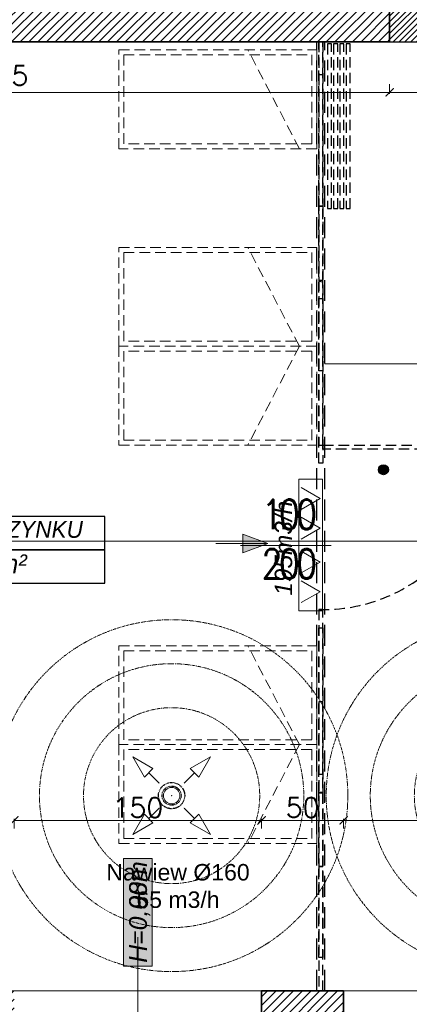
# Model space of a CAD drawing. Header units: millimetres. Extents: x -740 to 33545, y -26688 to 22494.
# Tile 84 of 256: x 9192 to 9429, y 9775 to 10373. Entities that reach past the tile are written whole.
import ezdxf
from ezdxf.lldxf.tags import DXFTag

# ---------------------------------------------------------------- set-up
doc = ezdxf.new("R2010")
doc.units = ezdxf.units.MM
doc.header["$MEASUREMENT"] = 0
for name, pattern in [('CENTERX2', [101.6, 63.5, -12.7, 12.7, -12.7]), ('DASHDOT', [1, 0.5, -0.25, 0, -0.25]), ('DASHED2', [9.525, 6.35, -3.175]), ('DIVIDE2', [0.625, 0.25, -0.125, 0, -0.125, 0, -0.125])]:
    doc.linetypes.add(name, pattern=pattern)
doc.layers.get('Defpoints').update_dxf_attribs({"color": 252})
for name, color, linetype, lineweight in [('## went', 20, 'DIVIDE2', 15), ('_IS_EKO_opis', 7, 'Continuous', 18), ('_IS_EKO_Text_Konstrukcji', 7, 'Continuous', 15), ('_IS_EKO_transfer', 5, 'Continuous', 15), ('_IS_Nawiew', 5, 'Continuous', 20), ('A_istniejące ściany', 252, 'Continuous', 35), ('A_opisy', 252, 'Continuous', 15), ('A_wyposażenie', 252, 'Continuous', 9), ('l. przekrojowa', 252, 'Continuous', 30), ('l.wypełnien', 252, 'Continuous', 5), ('Nowe_820-G Rysunki Obrazki_Nr_pióra__1', 252, 'Continuous', 13), ('wymiarowanie', 252, 'Continuous', 9)]:
    doc.layers.add(name, color=color, linetype=linetype, lineweight=lineweight)
doc.layers.add('## went NIEWID', color=51, linetype='DASHDOT', lineweight=15, plot=False)
for name, color, linetype in [('_I_EKO_PODKLAD 3', 252, 'Continuous'), ('_IS_EKO_Opis_Wentylacja', 7, 'CENTERX2'), ('tabelki opis', 252, 'Continuous')]:
    doc.layers.add(name, color=color, linetype=linetype)
doc.styles.add('1-100', font='simplex.shx', dxfattribs={"width": 0.8, "height": 15})
doc.styles.add('Arial', font='arial.ttf')
doc.styles.add('ARIALL', font='GOTHIC.TTF', dxfattribs={"height": 40})
doc.styles.add('styl2', font='simplex.shx')
tags = doc.linetypes.add('SOLID', pattern=[10, 10, 0]).pattern_tags.tags
tags[6:7] = [DXFTag(74, 4), DXFTag(75, 0), DXFTag(340, '0'), DXFTag(46, 0.0), DXFTag(50, 0.0), DXFTag(44, 0.0), DXFTag(45, 0.0)]
tags[4:5] = [DXFTag(74, 4), DXFTag(75, 0), DXFTag(340, '0'), DXFTag(46, 0.0), DXFTag(50, 0.0), DXFTag(44, 0.0), DXFTag(45, 0.0)]
doc.dimstyles.new('Skala 1-50', dxfattribs={"dimtxt": 12, "dimasz": 5, "dimexe": 1, "dimexo": 1, "dimgap": 1.5, "dimtad": 1, "dimdec": 1, "dimrnd": 0.5, "dimtxsty": 'styl2', "dimblk": 'ARCHTICK', "dimcen": 5, "dimadec": 0, "dimazin": 0, "dimtfac": 1, "dimtdec": 1, "dimtmove": 1, "dimatfit": 3, "dimldrblk": 'ARCHTICK', "dimfxl": 0, "dimlwd": -1, "dimlwe": -1, "dimarcsym": 0})

# ---------------------------------------------------------------- blocks, each defined once
blk = doc.blocks.new('_ArchTick')
at = {"color": 0, "linetype": 'ByBlock', "const_width": 0.15}
blk.add_lwpolyline([(-0.5, -0.5), (0.5, 0.5)], dxfattribs=at)
blk = doc.blocks.new('*D2227')
at = {"layer": 'Defpoints', "color": 0}
for p in [(8932.19, 10064.95), (9995.19, 10064.95), (8932.19, 10055.97)]:
    blk.add_point(p, dxfattribs=at)
at = {"layer": 'wymiarowanie', "color": 0}
for p, q in [((8932.19, 10060.97), (8932.19, 10054.97)), ((9995.19, 10060.97), (9995.19, 10054.97)), ((9995.19, 10055.97), (8932.19, 10055.97))]:
    blk.add_line(p, q, dxfattribs=at)
at = {"layer": 'wymiarowanie', "color": 0, "xscale": 5, "yscale": 5, "zscale": 5, "rotation": 180}
blk.add_blockref('_ArchTick', (8932.19, 10055.97), dxfattribs=at)
at = {"layer": 'wymiarowanie', "color": 0, "xscale": 5, "yscale": 5, "zscale": 5}
blk.add_blockref('_ArchTick', (9995.19, 10055.97), dxfattribs=at)
at = {"layer": 'wymiarowanie', "color": 0, "insert": (9463.69, 10063.77), "char_height": 12, "attachment_point": 5, "style": 'styl2'}
blk.add_mtext('1063', dxfattribs=at)
blk = doc.blocks.new('*D2623')
at = {"layer": 'Defpoints', "color": 0}
for p in [(8932.19, 10359.34), (9416.72, 10359.34), (9416.72, 10328.56)]:
    blk.add_point(p, dxfattribs=at)
at = {"layer": 'wymiarowanie', "color": 0}
for p, q in [((8932.19, 10333.56), (8932.19, 10327.56)), ((9416.72, 10333.56), (9416.72, 10327.56)), ((8932.19, 10328.56), (9416.72, 10328.56))]:
    blk.add_line(p, q, dxfattribs=at)
at = {"layer": 'wymiarowanie', "color": 0, "xscale": 5, "yscale": 5, "zscale": 5, "rotation": 180}
blk.add_blockref('_ArchTick', (8932.19, 10328.56), dxfattribs=at)
at = {"layer": 'wymiarowanie', "color": 0, "xscale": 5, "yscale": 5, "zscale": 5}
blk.add_blockref('_ArchTick', (9416.72, 10328.56), dxfattribs=at)
at = {"layer": 'wymiarowanie', "color": 0, "insert": (9174.45, 10336.91), "char_height": 12, "attachment_point": 5, "style": 'styl2'}
blk.add_mtext('484,5', dxfattribs=at)
blk = doc.blocks.new('*D2624')
at = {"layer": 'Defpoints', "color": 0}
for p in [(9416.72, 10359.34), (9506.72, 10359.34), (9506.72, 10328.56)]:
    blk.add_point(p, dxfattribs=at)
at = {"layer": 'wymiarowanie', "color": 0}
for p, q in [((9416.72, 10333.56), (9416.72, 10327.56)), ((9506.72, 10333.56), (9506.72, 10327.56)), ((9416.72, 10328.56), (9506.72, 10328.56))]:
    blk.add_line(p, q, dxfattribs=at)
at = {"layer": 'wymiarowanie', "color": 0, "xscale": 5, "yscale": 5, "zscale": 5, "rotation": 180}
blk.add_blockref('_ArchTick', (9416.72, 10328.56), dxfattribs=at)
at = {"layer": 'wymiarowanie', "color": 0, "xscale": 5, "yscale": 5, "zscale": 5}
blk.add_blockref('_ArchTick', (9506.72, 10328.56), dxfattribs=at)
at = {"layer": 'wymiarowanie', "color": 0, "insert": (9461.72, 10336.36), "char_height": 12, "attachment_point": 5, "style": 'styl2'}
blk.add_mtext('90', dxfattribs=at)
blk = doc.blocks.new('*D2646')
at = {"layer": 'Defpoints', "color": 0}
for p in [(9339.01, 9886.31), (9189.01, 9782.76), (9339.01, 9782.76)]:
    blk.add_point(p, dxfattribs=at)
at = {"layer": 'wymiarowanie', "color": 0}
for p, q in [((9189.01, 9881.31), (9189.01, 9887.31)), ((9339.01, 9881.31), (9339.01, 9887.31)), ((9189.01, 9886.31), (9339.01, 9886.31))]:
    blk.add_line(p, q, dxfattribs=at)
at = {"layer": 'wymiarowanie', "color": 0, "xscale": 5, "yscale": 5, "zscale": 5, "rotation": 180}
blk.add_blockref('_ArchTick', (9189.01, 9886.31), dxfattribs=at)
at = {"layer": 'wymiarowanie', "color": 0, "xscale": 5, "yscale": 5, "zscale": 5}
blk.add_blockref('_ArchTick', (9339.01, 9886.31), dxfattribs=at)
at = {"layer": 'wymiarowanie', "color": 0, "insert": (9264.01, 9894.11), "char_height": 12, "attachment_point": 5, "style": 'styl2'}
blk.add_mtext('150', dxfattribs=at)
blk = doc.blocks.new('*D2647')
at = {"layer": 'Defpoints', "color": 0}
for p in [(9388.82, 9886.31), (9339.01, 9782.76), (9388.82, 9782.76)]:
    blk.add_point(p, dxfattribs=at)
at = {"layer": 'wymiarowanie', "color": 0}
for p, q in [((9339.01, 9881.31), (9339.01, 9887.31)), ((9388.82, 9881.31), (9388.82, 9887.31)), ((9339.01, 9886.31), (9388.82, 9886.31))]:
    blk.add_line(p, q, dxfattribs=at)
at = {"layer": 'wymiarowanie', "color": 0, "xscale": 5, "yscale": 5, "zscale": 5, "rotation": 180}
blk.add_blockref('_ArchTick', (9339.01, 9886.31), dxfattribs=at)
at = {"layer": 'wymiarowanie', "color": 0, "xscale": 5, "yscale": 5, "zscale": 5}
blk.add_blockref('_ArchTick', (9388.82, 9886.31), dxfattribs=at)
at = {"layer": 'wymiarowanie', "color": 0, "insert": (9363.92, 9894.11), "char_height": 12, "attachment_point": 5, "style": 'styl2'}
blk.add_mtext('50', dxfattribs=at)
blk = doc.blocks.new('*D2648')
at = {"layer": 'Defpoints', "color": 0}
for p in [(9538.82, 9886.31), (9388.82, 9782.76), (9538.82, 9782.76)]:
    blk.add_point(p, dxfattribs=at)
at = {"layer": 'wymiarowanie', "color": 0}
for p, q in [((9388.82, 9881.31), (9388.82, 9887.31)), ((9538.82, 9881.31), (9538.82, 9887.31)), ((9388.82, 9886.31), (9538.82, 9886.31))]:
    blk.add_line(p, q, dxfattribs=at)
at = {"layer": 'wymiarowanie', "color": 0, "xscale": 5, "yscale": 5, "zscale": 5, "rotation": 180}
blk.add_blockref('_ArchTick', (9388.82, 9886.31), dxfattribs=at)
at = {"layer": 'wymiarowanie', "color": 0, "xscale": 5, "yscale": 5, "zscale": 5}
blk.add_blockref('_ArchTick', (9538.82, 9886.31), dxfattribs=at)
at = {"layer": 'wymiarowanie', "color": 0, "insert": (9463.82, 9894.11), "char_height": 12, "attachment_point": 5, "style": 'styl2'}
blk.add_mtext('150', dxfattribs=at)
blk = doc.blocks.new('erdrrer')
at = {"layer": '## went', "color": 5, "linetype": 'Continuous', "lineweight": 15}
for p, q in [((341343.16, 163325.05), (341331.68, 163331.67)), ((341331.68, 163331.67), (341338.31, 163320.2)), ((341331.68, 163331.67), (341338.31, 163320.2)), ((341364.32, 163325.05), (341375.8, 163331.67)), ((341375.8, 163331.67), (341369.17, 163320.2)), ((341375.8, 163331.67), (341369.17, 163320.2)), ((341338.31, 163320.2), (341343.16, 163325.05)), ((341338.31, 163320.2), (341343.16, 163325.05)), ((341369.17, 163320.2), (341364.32, 163325.05)), ((341369.17, 163320.2), (341364.32, 163325.05)), ((341346.65, 163316.7), (341340.73, 163322.62)), ((341360.83, 163316.7), (341366.75, 163322.62)), ((341346.82, 163316.53), (341346.82, 163316.53)), ((341346.65, 163302.53), (341340.73, 163296.61)), ((341346.82, 163302.7), (341346.82, 163302.7)), ((341360.66, 163302.7), (341360.66, 163302.7)), ((341360.83, 163302.53), (341366.75, 163296.61)), ((341338.31, 163299.03), (341331.68, 163287.56)), ((341343.16, 163294.18), (341338.31, 163299.03)), ((341343.16, 163294.18), (341338.31, 163299.03)), ((341364.32, 163294.18), (341369.17, 163299.03)), ((341364.32, 163294.18), (341369.17, 163299.03)), ((341369.17, 163299.03), (341375.8, 163287.56)), ((341331.68, 163287.56), (341343.16, 163294.18)), ((341331.68, 163287.56), (341343.16, 163294.18)), ((341375.8, 163287.56), (341364.32, 163294.18)), ((341375.8, 163287.56), (341364.32, 163294.18))]:
    blk.add_line(p, q, dxfattribs=at)
at = {"layer": '## went', "color": 5, "linetype": 'Continuous', "const_width": 0.0165}
for points in [[(341331.68, 163331.67), (341338.31, 163320.2), (341343.16, 163325.05)], [(341375.8, 163331.67), (341369.17, 163320.2), (341364.32, 163325.05)], [(341331.68, 163287.56), (341343.16, 163294.18), (341338.31, 163299.03)], [(341375.8, 163287.56), (341364.32, 163294.18), (341369.17, 163299.03)]]:
    blk.add_lwpolyline(points, close=True, dxfattribs=at)
at = {"layer": '## went', "color": 5, "lineweight": 30}
for radius in [7.45, 5.44]:
    blk.add_circle((341353.74, 163309.62), radius, dxfattribs=at)
at = {"layer": '## went', "color": 5, "lineweight": 15}
blk.add_point((341353.74, 163309.62), dxfattribs=at)
blk.add_point((341353.74, 163309.62), dxfattribs=at)
at = {"layer": '## went NIEWID'}
for radius in [100, 75, 50]:
    blk.add_circle((341353.74, 163309.62), radius, dxfattribs=at)

msp = doc.modelspace()

# ---------------------------------------------------------------- hatches: boundary and pattern name
at = {"layer": '_I_EKO_PODKLAD 3', "linetype": 'Continuous'}
msp.add_hatch(color=256, dxfattribs=at).paths.add_polyline_path([(9412.99, 10096.3, 1), (9412.99, 10102.3, 1)])
msp.add_hatch(color=256, dxfattribs=at).paths.add_polyline_path([(9412.99, 10096.3, 1), (9412.99, 10102.3, 1)])
at = {"layer": '_IS_EKO_opis'}
for points in [[(9327.61, 10060.15), (9327.61, 10054.52), (9342.91, 10054.52)], [(9327.61, 10054.52), (9327.61, 10048.88), (9342.91, 10054.52)]]:
    msp.add_hatch(color=256, dxfattribs=at).paths.add_polyline_path(points)
at = {"layer": 'A_opisy', "ltscale": 0.3}
msp.add_hatch(color=256, dxfattribs=at).paths.add_polyline_path([(9255.24, 9797.7), (9255.24, 9863.16), (9272.77, 9863.16), (9272.77, 9797.7)])
msp.add_hatch(color=256, dxfattribs=at).paths.add_polyline_path([(9255.24, 9797.7), (9255.24, 9863.16), (9272.77, 9863.16), (9272.77, 9797.7)])
msp.add_hatch(color=256, dxfattribs=at).paths.add_polyline_path([(9255.24, 9797.7), (9255.24, 9863.16), (9272.77, 9863.16), (9272.77, 9797.7)])
msp.add_hatch(color=256, dxfattribs=at).paths.add_polyline_path([(9255.24, 9797.7), (9255.24, 9863.16), (9272.77, 9863.16), (9272.77, 9797.7)])
at = {"layer": 'l.wypełnien'}
h = msp.add_hatch(dxfattribs=at)
h.set_pattern_fill('ANSI31', color=256, scale=30, style=0)
h.paths.add_polyline_path([(8887.19, 10284.84), (8887.19, 10539.8), (8932.19, 10539.8), (8932.19, 10402.52), (9059.57, 10402.52), (9368.19, 10402.52), (9394.23, 10402.52), (9416.72, 10402.52), (9416.72, 10359.34), (9405.31, 10359.34), (9376.25, 10359.34), (8932.19, 10359.34), (8932.19, 10284.84)])
h.paths.add_polyline_path([(9871.19, 10801.99), (9871.19, 10791.99), (9878.23, 10791.99), (9890.23, 10791.99), (10052.23, 10791.99), (10052.23, 10564.52), (10066.23, 10564.52), (10066.23, 10706), (10066.23, 10711.93), (10066.23, 10711.98), (10066.23, 10728.73), (10066.23, 10765.23), (10066.23, 10776), (10066.23, 10781.93), (10066.23, 10781.98), (10066.23, 10781.93), (10066.23, 10776), (10066.22, 10776), (10066.23, 10781.93), (10066.23, 10781.98), (10066.23, 10791.99), (10125.49, 10791.99), (10125.49, 10808.08), (10125.49, 10819.93), (10125.49, 10834.32), (10058.81, 10834.32), (9924.19, 10834.32), (9924.19, 10862.32), (9879.19, 10862.32), (9879.19, 10834.32), (9871.19, 10834.32), (9871.19, 10801.99)])
h.paths.add_polyline_path([(9570.47, 10794.52), (9731.23, 10794.52), (9731.23, 10731.52), (9748.23, 10731.52), (9748.23, 10793.99), (9768.19, 10793.99), (9768.19, 10801.99), (9781.19, 10801.99), (9781.19, 10834.32), (9769.78, 10834.32), (9645.19, 10834.32), (9645.19, 10833.52), (9604.19, 10833.52), (9570.47, 10833.52)])
h.paths.add_polyline_path([(9394.23, 10794.52), (9428.47, 10794.52), (9428.47, 10833.52), (9388.19, 10833.52), (9388.19, 10794.52), (9394.23, 10794.52)])
h.paths.add_polyline_path([(9428.47, 10794.52), (9428.47, 10833.52), (9448.47, 10833.52), (9448.47, 10794.52)])
h.paths.add_polyline_path([(9550.47, 10794.52), (9570.47, 10794.52), (9570.47, 10833.52), (9550.47, 10833.52)])
h.paths.add_polyline_path([(9368.19, 10794.52), (9388.19, 10794.52), (9388.19, 10833.52), (9368.19, 10833.52)])
h.paths.add_polyline_path([(9604.19, 10833.52), (9604.19, 10849.32), (9645.19, 10849.32), (9645.19, 10833.52)])
h.paths.add_polyline_path([(9368.19, 10422.52), (9368.19, 10402.52), (9394.23, 10402.52), (9394.23, 10422.52)])
h.paths.add_polyline_path([(9368.19, 10774.52), (9394.23, 10774.52), (9394.23, 10794.52), (9368.19, 10794.52)])
h = msp.add_hatch(dxfattribs=at)
h.set_pattern_fill('ANSI31', color=256, scale=20, style=0)
h.paths.add_polyline_path([(9416.72, 10402.52), (9416.72, 10359.34), (9506.72, 10359.34), (9506.72, 10402.52), (9417.07, 10402.52)])
h = msp.add_hatch(dxfattribs=at)
h.set_pattern_fill('ANSI31', color=256, scale=30, style=0)
h.paths.add_polyline_path([(8887.19, 10131.59), (8887.19, 9739.58), (8988.77, 9739.58), (8988.77, 9782.76), (8932.19, 9782.76), (8932.19, 10131.59), (8913.43, 10131.59), (8902.43, 10131.59)])
h.paths.add_polyline_path([(10184.83, 9782.76), (10254.19, 9782.76), (10254.19, 9762.76), (10279.59, 9762.76), (10279.59, 9782.76), (10294.77, 9782.76), (10294.77, 9739.58), (10184.83, 9739.58)])
h.paths.add_polyline_path([(9635.2, 9739.58), (9635.2, 9782.76), (9538.82, 9782.76), (9538.82, 9739.58)])
h.paths.add_polyline_path([(9189.01, 9739.58), (9189.01, 9782.76), (9138.77, 9782.76), (9138.77, 9739.58)])
h.paths.add_polyline_path([(9835.02, 9739.58), (9835.02, 9782.76), (9785.2, 9782.76), (9785.2, 9739.58)])
h.paths.add_polyline_path([(10034.83, 9739.58), (10034.83, 9782.76), (9985.02, 9782.76), (9985.02, 9739.58)])
h.paths.add_polyline_path([(9388.82, 9739.58), (9388.82, 9782.76), (9339.01, 9782.76), (9339.01, 9739.58)])
h.paths.add_polyline_path([(10301.6, 9739.58), (10314.77, 9739.58), (10314.77, 9782.76), (10294.77, 9782.76), (10294.77, 9739.58)])
h.paths.add_polyline_path([(10254.19, 9762.76), (10279.59, 9762.76), (10279.59, 9782.76), (10254.19, 9782.76)])

# ---------------------------------------------------------------- linework, layer by layer
at = {"layer": '_I_EKO_PODKLAD 3', "linetype": 'DASHED2', "ltscale": 2}
for p, q in [((9372.5, 9782.76), (9372.5, 10359.34)), ((9372.5, 9782.76), (9372.5, 10359.34)), ((9377.5, 9782.76), (9377.5, 10359.34)), ((9377.5, 9782.76), (9377.5, 10359.34))]:
    msp.add_line(p, q, dxfattribs=at)
at = {"layer": '_I_EKO_PODKLAD 3', "linetype": 'DASHED2'}
for points in [[(9376.25, 10213.36), (9376.25, 10359.34), (9373.75, 10359.35), (9373.75, 10213.81), (9376.25, 10213.36)], [(9381.51, 10257.93), (9381.51, 10357.93), (9379.01, 10357.93), (9379.01, 10257.93), (9381.51, 10257.93)], [(9385.26, 10257.93), (9385.26, 10357.93), (9382.76, 10357.93), (9382.76, 10257.93), (9385.26, 10257.93)], [(9389.01, 10257.93), (9389.01, 10357.93), (9386.51, 10357.93), (9386.51, 10257.93), (9389.01, 10257.93)], [(9392.76, 10257.93), (9392.76, 10357.93), (9390.26, 10357.93), (9390.26, 10257.93), (9392.76, 10257.93)], [(9376.25, 10213.36), (9376.25, 10339.12), (9373.75, 10339.12), (9373.75, 10213.81), (9376.25, 10213.36)], [(9376.25, 10114.34), (9376.25, 10214.34), (9373.75, 10214.34), (9373.75, 10114.34), (9376.25, 10114.34)], [(9376.25, 10114.34), (9376.25, 10214.34), (9373.75, 10214.34), (9373.75, 10114.34), (9376.25, 10114.34)], [(9476.25, 10111.84), (9376.25, 10111.84), (9376.25, 10114.34), (9476.25, 10114.34), (9476.25, 10111.84)], [(9476.25, 10111.84), (9376.25, 10111.84), (9376.25, 10114.34), (9476.25, 10114.34), (9476.25, 10111.84)], [(9376.25, 9914.34), (9376.25, 10014.34), (9373.75, 10014.34), (9373.75, 9914.34), (9376.25, 9914.34)], [(9376.25, 9858.34), (9376.25, 9958.34), (9373.75, 9958.34), (9373.75, 9858.34), (9376.25, 9858.34)], [(9376.25, 9858.34), (9376.25, 9958.34), (9373.75, 9958.34), (9373.75, 9858.34), (9376.25, 9858.34)], [(9376.25, 9782.76), (9376.25, 9858.34), (9373.75, 9858.34), (9373.75, 9782.76)], [(9376.25, 9782.76), (9376.25, 9858.34), (9373.75, 9858.34), (9373.75, 9782.76)]]:
    msp.add_lwpolyline(points, dxfattribs=at)
at = {"layer": '_I_EKO_PODKLAD 3', "color": 252, "linetype": 'DASHED2'}
for points in [[(9376.25, 10359.34), (9376.25, 10259.34), (9373.75, 10259.34), (9373.75, 10359.34), (9376.25, 10359.34)], [(9376.25, 10359.34), (9376.25, 10259.34), (9373.75, 10259.34), (9373.75, 10359.34), (9376.25, 10359.34)], [(9376.25, 10259.34), (9376.25, 10159.34), (9373.75, 10159.34), (9373.75, 10259.34), (9376.25, 10259.34)], [(9376.25, 10259.34), (9376.25, 10159.34), (9373.75, 10159.34), (9373.75, 10259.34), (9376.25, 10259.34)], [(9376.25, 10203.34), (9376.25, 10103.34), (9373.75, 10103.34), (9373.75, 10203.34), (9376.25, 10203.34)], [(9376.25, 10003.34), (9376.25, 9903.34), (9373.75, 9903.34), (9373.75, 10003.34), (9376.25, 10003.34)], [(9376.25, 10003.34), (9376.25, 9903.34), (9373.75, 9903.34), (9373.75, 10003.34), (9376.25, 10003.34)], [(9376.25, 9902.99), (9376.25, 9802.99), (9373.75, 9802.99), (9373.75, 9902.99), (9376.25, 9902.99)], [(9376.25, 9902.99), (9376.25, 9802.99), (9373.75, 9802.99), (9373.75, 9902.99), (9376.25, 9902.99)]]:
    msp.add_lwpolyline(points, dxfattribs=at)
at = {"layer": '_I_EKO_PODKLAD 3', "linetype": 'Continuous'}
msp.add_circle((9412.99, 10099.3), 3, dxfattribs=at)
msp.add_circle((9412.99, 10099.3), 3, dxfattribs=at)
at = {"layer": '_I_EKO_PODKLAD 3', "linetype": 'DASHED2'}
msp.add_arc((9376.25, 10114.34), 100, 268.56746, 0.50373, dxfattribs=at)
msp.add_arc((9376.25, 10114.34), 100, 268.56746, 0.50373, dxfattribs=at)
at = {"layer": '_IS_EKO_opis'}
for p, q in [((9327.61, 10060.15), (9327.61, 10054.52)), ((9342.91, 10054.52), (9327.61, 10060.15)), ((9311.32, 10054.52), (9342.91, 10054.52)), ((9342.91, 10054.52), (9327.61, 10048.88)), ((9327.61, 10048.88), (9327.61, 10054.52))]:
    msp.add_line(p, q, dxfattribs=at)
at = {"layer": '_IS_EKO_transfer', "color": 5, "lineweight": 15, "ltscale": 5}
for p, q in [((9363.13, 10088.54), (9374.65, 10081.89)), ((9363.13, 10075.24), (9374.65, 10081.89)), ((9363.13, 10070.51), (9374.65, 10063.86)), ((9363.13, 10057.21), (9374.65, 10063.86)), ((9363.13, 10049.91), (9374.65, 10043.26)), ((9363.13, 10036.6), (9374.65, 10043.26)), ((9363.13, 10031.88), (9374.65, 10025.22)), ((9363.13, 10018.57), (9374.65, 10025.22))]:
    msp.add_line(p, q, dxfattribs=at)
msp.add_lwpolyline([(9361.69, 10093.56), (9361.69, 10013.56), (9376.09, 10013.56), (9376.09, 10093.56)], close=True, dxfattribs=at)
at = {"layer": '_IS_Nawiew'}
msp.add_circle((9284.48, 9901.34), 5, dxfattribs=at)
at = {"layer": 'A_istniejące ściany', "ltscale": 15}
msp.add_lwpolyline([(9405.31, 10402.52), (9416.72, 10402.52), (9416.72, 10359.34), (9405.31, 10359.34)], dxfattribs=at)
at = {"layer": 'A_istniejące ściany'}
for points in [[(8932.19, 10359.34), (9405.31, 10359.34)], [(9388.82, 9782.76), (9339.01, 9782.76)], [(9339.01, 9782.76), (9339.01, 9739.58)], [(9388.82, 9739.58), (9388.82, 9782.76)]]:
    msp.add_lwpolyline(points, dxfattribs=at)
at = {"layer": 'A_opisy'}
msp.add_line((9264.01, 9681.91), (9264.01, 9815.38), dxfattribs=at)
at = {"layer": 'A_opisy', "ltscale": 0.3}
msp.add_lwpolyline([(9255.24, 9797.7), (9255.24, 9863.16), (9272.77, 9863.16), (9272.77, 9797.7)], close=True, dxfattribs=at)
msp.add_lwpolyline([(9255.24, 9797.7), (9255.24, 9863.16), (9272.77, 9863.16), (9272.77, 9797.7)], close=True, dxfattribs=at)
msp.add_lwpolyline([(9255.24, 9797.7), (9255.24, 9863.16), (9272.77, 9863.16), (9272.77, 9797.7)], close=True, dxfattribs=at)
msp.add_lwpolyline([(9255.24, 9797.7), (9255.24, 9863.16), (9272.77, 9863.16), (9272.77, 9797.7)], close=True, dxfattribs=at)
at = {"layer": 'A_wyposażenie', "linetype": 'DASHED2'}
for p, q in [((9361.97, 10294.34), (9330.74, 10354.34)), ((9361.97, 10294.34), (9330.74, 10354.34)), ((9361.97, 10174.34), (9330.74, 10234.34)), ((9361.97, 10174.34), (9330.74, 10234.34)), ((9361.97, 10174.34), (9330.74, 10114.34)), ((9361.97, 10174.34), (9330.74, 10114.34)), ((9361.97, 9932.34), (9330.74, 9992.34)), ((9361.97, 9932.34), (9330.74, 9992.34)), ((9361.97, 9932.34), (9330.74, 9872.34)), ((9361.97, 9932.34), (9330.74, 9872.34))]:
    msp.add_line(p, q, dxfattribs=at)
for points in [[(9372.5, 10354.34), (9372.5, 10294.34), (9252.5, 10294.34), (9252.5, 10354.34)], [(9372.5, 10354.34), (9372.5, 10294.34), (9252.5, 10294.34), (9252.5, 10354.34)], [(9369.5, 10351.34), (9369.5, 10297.34), (9255.5, 10297.34), (9255.5, 10351.34)], [(9369.5, 10351.34), (9369.5, 10297.34), (9255.5, 10297.34), (9255.5, 10351.34)], [(9372.5, 10234.34), (9372.5, 10174.34), (9252.5, 10174.34), (9252.5, 10234.34)], [(9372.5, 10234.34), (9372.5, 10174.34), (9252.5, 10174.34), (9252.5, 10234.34)], [(9369.5, 10231.34), (9369.5, 10177.34), (9255.5, 10177.34), (9255.5, 10231.34)], [(9369.5, 10231.34), (9369.5, 10177.34), (9255.5, 10177.34), (9255.5, 10231.34)], [(9372.5, 10114.34), (9372.5, 10174.34), (9252.5, 10174.34), (9252.5, 10114.34)], [(9372.5, 10114.34), (9372.5, 10174.34), (9252.5, 10174.34), (9252.5, 10114.34)], [(9369.5, 10117.34), (9369.5, 10171.34), (9255.5, 10171.34), (9255.5, 10117.34)], [(9369.5, 10117.34), (9369.5, 10171.34), (9255.5, 10171.34), (9255.5, 10117.34)], [(9372.5, 9992.34), (9372.5, 9932.34), (9252.5, 9932.34), (9252.5, 9992.34)], [(9372.5, 9992.34), (9372.5, 9932.34), (9252.5, 9932.34), (9252.5, 9992.34)], [(9369.5, 9989.34), (9369.5, 9935.34), (9255.5, 9935.34), (9255.5, 9989.34)], [(9369.5, 9989.34), (9369.5, 9935.34), (9255.5, 9935.34), (9255.5, 9989.34)], [(9372.5, 9872.34), (9372.5, 9932.34), (9252.5, 9932.34), (9252.5, 9872.34)], [(9372.5, 9872.34), (9372.5, 9932.34), (9252.5, 9932.34), (9252.5, 9872.34)], [(9369.5, 9875.34), (9369.5, 9929.34), (9255.5, 9929.34), (9255.5, 9875.34)], [(9369.5, 9875.34), (9369.5, 9929.34), (9255.5, 9929.34), (9255.5, 9875.34)]]:
    msp.add_lwpolyline(points, close=True, dxfattribs=at)
at = {"layer": 'l. przekrojowa'}
msp.add_lwpolyline([(9416.72, 10359.34), (9506.72, 10359.34), (9506.72, 10402.52), (9416.72, 10402.52)], close=True, dxfattribs=at)
at = {"layer": 'Nowe_820-G Rysunki Obrazki_Nr_pióra__1', "linetype": 'Continuous', "lineweight": 13}
for points in [[(9325.89, 10359.34), (9316.57, 10359.34)], [(9325.89, 10359.34), (9336.05, 10359.34)], [(9187.39, 9782.76), (9340.63, 9782.76)], [(9339.01, 9782.76), (9540.45, 9782.76)]]:
    msp.add_lwpolyline(points, dxfattribs=at)
at = {"layer": 'tabelki opis'}
for points in [[(9079.33, 10050.69), (9244.06, 10050.69), (9244.06, 10070.96), (9079.33, 10070.96), (9079.33, 10050.69)], [(9079.33, 10030.41), (9244.06, 10030.41), (9244.06, 10050.69), (9079.33, 10050.69), (9079.33, 10030.41)]]:
    msp.add_lwpolyline(points, dxfattribs=at)
at = {"layer": 'wymiarowanie'}
for p, q in [((9377.5, 10163.55), (9684.14, 10163.55)), ((9326.19, 10053.34), (9381.19, 10053.34))]:
    msp.add_line(p, q, dxfattribs=at)

# ---------------------------------------------------------------- block references
at = {"layer": '_IS_Nawiew', "xscale": 1.0688, "yscale": 1.0688, "zscale": 1.0688}
for p in [(-355554.4, -164643.98), (-355353.74, -164643.98)]:
    msp.add_blockref('erdrrer', p, dxfattribs=at)

# ---------------------------------------------------------------- texts
at = {"layer": '_IS_EKO_Opis_Wentylacja', "insert": (9288.35, 9846.42), "char_height": 10, "width": 108.1234, "attachment_point": 5, "style": 'Arial'}
msp.add_mtext('Nawiew %%C160 \\P65 m3/h', dxfattribs=at)
at = {"layer": '_IS_EKO_Text_Konstrukcji', "linetype": 'SOLID', "lineweight": 15, "insert": (9347.01, 10051.61), "char_height": 10.584, "attachment_point": 2, "rotation": 90}
msp.add_mtext('{\\fArial|b0|i1|c238|p34;195m3/h}', dxfattribs=at)
at = {"layer": 'A_opisy', "ltscale": 0.3, "char_height": 10.8, "width": 109.7533, "attachment_point": 1, "rotation": 90, "style": 'ARIALL'}
for s, insert in [('\\pi43.41246;{\\fArial|b0|i1|c238|p34;153}\\P\\pi43.29366;{\\fArial|b0|i1|c238|p34;175}', (9248.92, 9636.58)), ('{\\fArial|b0|i1|c238|p34;H=0,00m}', (9258.7, 9799.82)), ('{\\fArial|b0|i1|c238|p34;H=0,98m}', (9258.7, 9799.82))]:
    msp.add_mtext(s, dxfattribs=dict(at, insert=insert))
at = {"layer": 'tabelki opis', "attachment_point": 1}
for s, insert, char_height, width in [('\\pi14.38464;{\\fCentury Gothic|b0|i1|c238|p34;SALA WYPOCZYNKU}', (9079.33, 10068.2), 10.24, 164.736), ('{\\fCentury Gothic|b0|i1|c238|p34;25,38 m²}', (9135.79, 10047.92), 11.52, 68.7387)]:
    msp.add_mtext(s, dxfattribs=dict(at, insert=insert, char_height=char_height, width=width))
at = {"layer": 'wymiarowanie', "char_height": 12, "width": 621.5287, "attachment_point": 1}
for s, insert in [('\\pi11.65274;{\\fCentury Gothic|b0|i0|c238|p34;Warstwa tynkarska - wyprawa dekoracyjna z tynku silikonowego o strukturze }\\pi12.21674;{\\fCentury Gothic|b0|i0|c238|p34;baranka o uziarnieniu 1,5 lub 2mm; kolor wg NCS:S1002-G50Y}\\P\\pi419.66474;{\\fCentury Gothic|b0|i0|c238|p34;grubość styropianu 20cm}\\P\\pi621.52874;{\\fCentury Gothic|b0|i0|c238|p34; }', (5416.61, 10370.91)), ('\\pi452.88074;{\\fCentury Gothic|b0|i0|c238|p34;Parapety zewnętrzne}\\P\\pi223.76474;{\\fCentury Gothic|b0|i0|c238|p34; z blachy stalowej powlekanej w kolorze RAL 7016}', (5416.61, 10228.95)), ('\\pi463.76474;{\\fCentury Gothic|b0|i0|c238|p34;Obróbka cokołowa}\\P\\pi223.76474;{\\fCentury Gothic|b0|i0|c238|p34; z blachy stalowej powlekanej w kolorze RAL 7016}', (5416.61, 10130.15))]:
    msp.add_mtext(s, dxfattribs=dict(at, insert=insert))
at = {"layer": 'wymiarowanie', "linetype": 'DASHED2', "insert": (9370.67, 10081.17), "char_height": 18, "width": 45.8115, "attachment_point": 3, "style": '1-100'}
msp.add_mtext('\\pi2.05714;{\\T0.75000;100}\\P{\\T0.75000;200}', dxfattribs=at)

# ---------------------------------------------------------------- dimensions: what is measured, and where the dimension line sits
at = {"layer": 'wymiarowanie'}
for base, p1, p2, picture, middle in [((9416.72, 10328.56), (8932.19, 10359.34), (9416.72, 10359.34), '*D2623', (9174.45, 10336.91)), ((9506.72, 10328.56), (9416.72, 10359.34), (9506.72, 10359.34), '*D2624', (9461.72, 10336.36)), ((8932.19, 10055.97), (9995.19, 10064.95), (8932.19, 10064.95), '*D2227', (9463.69, 10063.77)), ((9339.01, 9886.31), (9189.01, 9782.76), (9339.01, 9782.76), '*D2646', (9264.01, 9894.11)), ((9388.82, 9886.31), (9339.01, 9782.76), (9388.82, 9782.76), '*D2647', (9363.92, 9894.11)), ((9538.82, 9886.31), (9388.82, 9782.76), (9538.82, 9782.76), '*D2648', (9463.82, 9894.11))]:
    dim = msp.add_linear_dim(base=base, p1=p1, p2=p2, dimstyle='Skala 1-50', dxfattribs=at)
    dim.commit()
    dim.dimension.update_dxf_attribs({"geometry": picture, "text_midpoint": middle})

doc.saveas('drawing.dxf')
